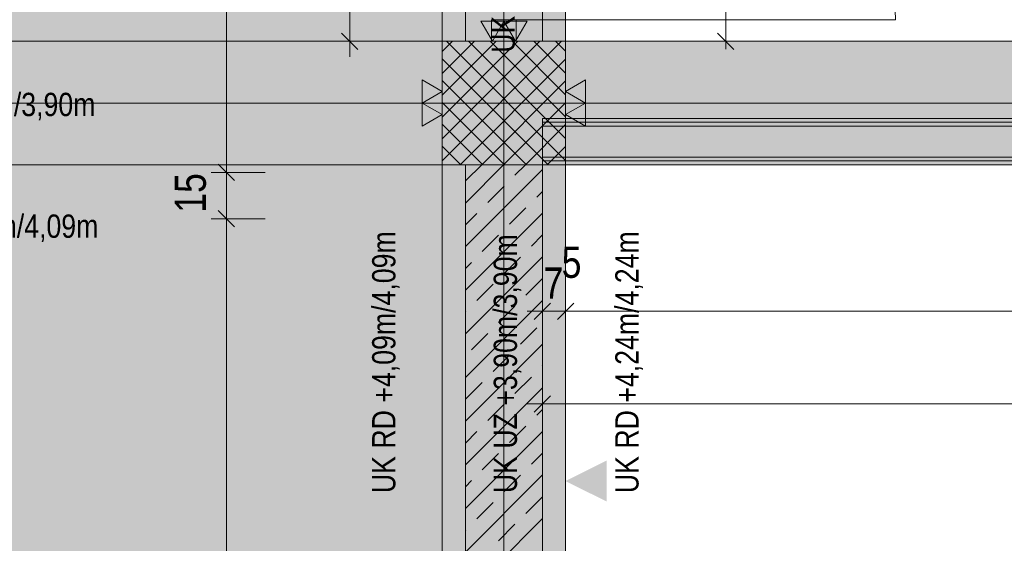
# Model space of a CAD drawing. Extents: x -620 to 300, y 62 to 1162.
# Tile 14 of 93: x -488 to -424, y 356 to 390. Entities that reach past the tile are written whole.
import ezdxf
from ezdxf.lldxf.tags import DXFTag

# ---------------------------------------------------------------- set-up
doc = ezdxf.new("R2010")
doc.units = 0
doc.layers.get('0').update_dxf_attribs({"lineweight": 13})
for name, color, linetype, lineweight, true_color in [('00 -Bauelemente -Dämmung innen', 7, 'Continuous', 9, 0xff7fe6), ('00 -Bauelemente -Gipskarton', 7, 'Continuous', 9, 0xff7fe6), ('00_Beschriftung UZ', 3, 'Continuous', 35, 0x00ff00), ('30 -33 Aussenwände- 3 Aussenstützen', 7, 'Continuous', 50, 0x0000dd), ('30 -34 Innenwände- 1 tragend', 7, 'Continuous', 13, 0xdd0806), ('30 -34 Innenwände- 2 nichttragend', 7, 'Continuous', 18, 0xff7fe6), ('30 -34 Innenwände- 4 Türen_Fenster', 7, 'Continuous', 15, 0x9955ff), ('30 -35 Decken- 1 Konstruktion-Träger- Stahlbeton', 7, 'Continuous', 13, 0x33aa00), ('70 -72 Beschriftung- 2 Beschriftung Bauteile', 7, 'Continuous', 9, 0x9999ff), ('70 -76 Bemaßung- 2 Allgemein', 9, 'Continuous', 5, 0x808080), ('E_Leerrohr_Detailnummer', 1, 'Continuous', 25, 0xff0000), ('iwb_Layout BA_Markierung', 7, 'Continuous', 9, 0xbadcdc), ('iwb_Schraffur_F90_feuerbestaendig', 1, 'Continuous', 13, 0xff0000), ('iwb_Schraffur_Unterzug', 7, 'Continuous', 5, 0xffffcc), ('iwb_Sichtbeton', 2, 'Continuous', 50, 0xffff00), ('iwb_Sichtbeton-Shading', 2, 'Continuous', 50, 0xffff00)]:
    doc.layers.add(name, color=color, linetype=linetype, lineweight=lineweight, true_color=true_color)
doc.layers.add('70 -71 Achsen- 1 Gebäudeachsen', color=7, linetype='STRICHPUNKT2-A06G94JT8I', lineweight=18)
doc.styles.get("Standard").update_dxf_attribs({"font": 'ARIALN.TTF'})
tags = doc.linetypes.add('fein_strichliert-A06G94JU8I', pattern=[4, 1, -2, 1]).pattern_tags.tags
tags[8:9] = [DXFTag(74, 4), DXFTag(75, 0), DXFTag(340, '0'), DXFTag(46, 0.0), DXFTag(50, 0.0), DXFTag(44, 0.0), DXFTag(45, 0.0)]
tags[6:7] = [DXFTag(74, 4), DXFTag(75, 0), DXFTag(340, '0'), DXFTag(46, 0.0), DXFTag(50, 0.0), DXFTag(44, 0.0), DXFTag(45, 0.0)]
tags[4:5] = [DXFTag(74, 4), DXFTag(75, 0), DXFTag(340, '0'), DXFTag(46, 0.0), DXFTag(50, 0.0), DXFTag(44, 0.0), DXFTag(45, 0.0)]
tags = doc.linetypes.add('STRICHPUNKT2-A06G94JT8I', pattern=[12.7, 6.35, -3.175, 0, -3.175]).pattern_tags.tags
tags[10:11] = [DXFTag(74, 4), DXFTag(75, 0), DXFTag(340, '0'), DXFTag(46, 0.0), DXFTag(50, 0.0), DXFTag(44, 0.0), DXFTag(45, 0.0)]
tags[8:9] = [DXFTag(74, 4), DXFTag(75, 0), DXFTag(340, '0'), DXFTag(46, 0.0), DXFTag(50, 0.0), DXFTag(44, 0.0), DXFTag(45, 0.0)]
tags[6:7] = [DXFTag(74, 4), DXFTag(75, 0), DXFTag(340, '0'), DXFTag(46, 0.0), DXFTag(50, 0.0), DXFTag(44, 0.0), DXFTag(45, 0.0)]
tags[4:5] = [DXFTag(74, 4), DXFTag(75, 0), DXFTag(340, '0'), DXFTag(46, 0.0), DXFTag(50, 0.0), DXFTag(44, 0.0), DXFTag(45, 0.0)]

# ---------------------------------------------------------------- blocks, each defined once
blk = doc.blocks.new('Shading-A06G94F78I', base_point=(-458.376, 320.614))
at = {"layer": 'iwb_Sichtbeton-Shading', "color": 51, "true_color": 0xffff7f}
for points in [[(-458.376, 320.614), (-458.976, 320.614), (-458.376, 380.614), (-458.976, 380.614)], [(-453.376, 320.614), (-453.976, 320.614), (-453.376, 380.614), (-453.976, 380.614)]]:
    blk.add_solid(points, dxfattribs=at)
blk = doc.blocks.new('Polygon-A06G94JL8I')
at = {"color": 0, "linetype": 'ByBlock', "lineweight": -2, "ltscale": 0.13}
blk.add_solid([(-459.485, 86.607), (-538.631, 86.396), (-459.318, 1083.814), (-538.631, 1083.814)], dxfattribs=at)
blk = doc.blocks.new('Referenz-A06G94JV8I')
at = {"layer": '00 -Bauelemente -Dämmung innen', "color": 0, "linetype": 'Continuous', "lineweight": -2, "ltscale": 0.13}
for p, q in [((-295.177, 383.114), (-453.677, 383.114)), ((-295.177, 381.114), (-453.677, 381.114))]:
    blk.add_line(p, q, dxfattribs=at)
at = {"layer": '00 -Bauelemente -Gipskarton', "color": 0, "linetype": 'Continuous', "lineweight": -2, "ltscale": 0.13}
for p, q in [((-295.177, 383.614), (-453.677, 383.614)), ((-295.177, 383.364), (-453.677, 383.364)), ((-295.177, 383.114), (-453.677, 383.114)), ((-295.177, 381.114), (-453.677, 381.114)), ((-295.177, 380.864), (-453.677, 380.864)), ((-295.177, 380.614), (-453.677, 380.614))]:
    blk.add_line(p, q, dxfattribs=at)
at = {"layer": '00_Beschriftung UZ', "color": 0, "lineweight": -2}
for points in [[(-462.848, 358.78), (-460.177, 360.112), (-462.846, 361.45)], [(-457.507, 358.78), (-460.177, 360.112), (-457.508, 361.45)], [(-454.848, 358.78), (-452.177, 360.112), (-454.846, 361.45)], [(-449.507, 358.78), (-452.177, 360.112), (-449.508, 361.45)]]:
    blk.add_solid(points, dxfattribs=at)
at = {"layer": '30 -33 Aussenwände- 3 Aussenstützen', "color": 0, "lineweight": -2}
for p, q in [((-460.177, 387.947), (-459.511, 388.614)), ((-460.177, 386.533), (-458.096, 388.614)), ((-460.177, 385.118), (-456.682, 388.614)), ((-460.177, 383.704), (-455.268, 388.614)), ((-460.177, 382.29), (-453.854, 388.614)), ((-460.177, 380.876), (-452.44, 388.614)), ((-459.894, 388.614), (-452.177, 380.897)), ((-458.48, 388.614), (-452.177, 382.311)), ((-457.066, 388.614), (-452.177, 383.725)), ((-455.652, 388.614), (-452.177, 385.139)), ((-454.237, 388.614), (-452.177, 386.554)), ((-452.823, 388.614), (-452.177, 387.968)), ((-460.177, 387.483), (-453.308, 380.614)), ((-459.025, 380.614), (-452.177, 387.462)), ((-460.177, 386.068), (-454.723, 380.614)), ((-457.611, 380.614), (-452.177, 386.047)), ((-456.177, 385.614), (-456.177, 383.614)), ((-460.177, 384.654), (-456.137, 380.614)), ((-457.177, 384.614), (-455.177, 384.614)), ((-456.197, 380.614), (-452.177, 384.633)), ((-460.177, 383.24), (-457.551, 380.614)), ((-454.783, 380.614), (-452.177, 383.219)), ((-460.177, 381.826), (-458.965, 380.614)), ((-453.368, 380.614), (-452.177, 381.805))]:
    blk.add_line(p, q, dxfattribs=at)
at = {"layer": '30 -33 Aussenwände- 3 Aussenstützen', "color": 0, "linetype": 'Continuous', "lineweight": -2, "ltscale": 0.13}
for p, q in [((-452.177, 388.614), (-460.177, 388.614)), ((-460.177, 388.614), (-460.177, 380.614)), ((-452.177, 380.614), (-452.177, 388.614)), ((-460.177, 380.614), (-452.177, 380.614))]:
    blk.add_line(p, q, dxfattribs=at)
at = {"layer": '30 -34 Innenwände- 1 tragend', "color": 0, "linetype": 'Continuous', "lineweight": -2, "ltscale": 0.13}
for p, q in [((-458.677, 388.614), (-453.677, 388.614)), ((-458.677, 388.614), (-453.677, 388.614)), ((-458.677, 388.614), (-453.677, 388.614)), ((-458.677, 380.614), (-453.677, 380.614)), ((-458.677, 380.614), (-458.677, 328.614)), ((-453.677, 380.614), (-453.677, 328.614))]:
    blk.add_line(p, q, dxfattribs=at)
at = {"layer": '30 -34 Innenwände- 1 tragend', "color": 0, "lineweight": -2}
for p, q in [((-458.677, 378.133), (-456.197, 380.614)), ((-458.677, 378.133), (-456.197, 380.614)), ((-458.677, 380.614), (-458.677, 328.614)), ((-458.677, 375.305), (-453.677, 380.305)), ((-458.677, 375.305), (-453.677, 380.305)), ((-458.642, 379.583), (-457.611, 380.614)), ((-458.642, 379.583), (-457.611, 380.614)), ((-455.46, 379.937), (-454.783, 380.614)), ((-455.46, 379.937), (-454.783, 380.614)), ((-453.677, 380.614), (-453.677, 328.614)), ((-457.228, 378.169), (-456.167, 379.229)), ((-457.228, 378.169), (-456.167, 379.229)), ((-454.046, 378.522), (-453.677, 378.89)), ((-454.046, 378.522), (-453.677, 378.89)), ((-455.813, 376.755), (-454.753, 377.815)), ((-455.813, 376.755), (-454.753, 377.815)), ((-458.677, 372.476), (-453.677, 377.476)), ((-458.677, 372.476), (-453.677, 377.476)), ((-458.677, 376.719), (-457.935, 377.462)), ((-458.677, 376.719), (-457.935, 377.462)), ((-457.581, 374.987), (-456.52, 376.047)), ((-457.581, 374.987), (-456.52, 376.047)), ((-454.399, 375.34), (-453.677, 376.062)), ((-454.399, 375.34), (-453.677, 376.062)), ((-458.677, 369.648), (-453.677, 374.648)), ((-458.677, 369.648), (-453.677, 374.648)), ((-456.167, 373.573), (-455.106, 374.633)), ((-456.167, 373.573), (-455.106, 374.633)), ((-458.677, 373.89), (-458.288, 374.28)), ((-458.677, 373.89), (-458.288, 374.28)), ((-454.753, 372.158), (-453.692, 373.219)), ((-454.753, 372.158), (-453.692, 373.219)), ((-457.935, 371.805), (-456.874, 372.865)), ((-457.935, 371.805), (-456.874, 372.865)), ((-458.677, 366.819), (-453.677, 371.819)), ((-458.677, 366.819), (-453.677, 371.819)), ((-456.52, 370.391), (-455.46, 371.451)), ((-456.52, 370.391), (-455.46, 371.451)), ((-458.677, 371.062), (-458.642, 371.098)), ((-458.677, 371.062), (-458.642, 371.098)), ((-455.106, 368.976), (-454.046, 370.037)), ((-455.106, 368.976), (-454.046, 370.037)), ((-458.288, 368.623), (-457.228, 369.683)), ((-458.288, 368.623), (-457.228, 369.683)), ((-458.677, 363.991), (-453.677, 368.991)), ((-458.677, 363.991), (-453.677, 368.991)), ((-456.874, 367.209), (-455.813, 368.269)), ((-456.874, 367.209), (-455.813, 368.269)), ((-453.692, 367.562), (-453.677, 367.577)), ((-453.692, 367.562), (-453.677, 367.577)), ((-455.46, 365.794), (-454.399, 366.855)), ((-455.46, 365.794), (-454.399, 366.855)), ((-458.677, 361.163), (-453.677, 366.163)), ((-458.677, 361.163), (-453.677, 366.163)), ((-458.642, 365.441), (-457.581, 366.501)), ((-458.642, 365.441), (-457.581, 366.501)), ((-457.228, 364.027), (-456.167, 365.087)), ((-457.228, 364.027), (-456.167, 365.087)), ((-454.046, 364.38), (-453.677, 364.748)), ((-454.046, 364.38), (-453.677, 364.748)), ((-455.813, 362.612), (-454.753, 363.673)), ((-455.813, 362.612), (-454.753, 363.673)), ((-458.677, 358.334), (-453.677, 363.334)), ((-458.677, 358.334), (-453.677, 363.334)), ((-458.677, 362.577), (-457.935, 363.32)), ((-458.677, 362.577), (-457.935, 363.32)), ((-457.581, 360.845), (-456.52, 361.905)), ((-457.581, 360.845), (-456.52, 361.905)), ((-454.399, 361.198), (-453.677, 361.92)), ((-454.399, 361.198), (-453.677, 361.92)), ((-458.677, 355.506), (-453.677, 360.506)), ((-458.677, 355.506), (-453.677, 360.506)), ((-456.167, 359.43), (-455.106, 360.491)), ((-456.167, 359.43), (-455.106, 360.491)), ((-458.677, 359.748), (-458.288, 360.138)), ((-458.677, 359.748), (-458.288, 360.138)), ((-454.753, 358.016), (-453.692, 359.077)), ((-454.753, 358.016), (-453.692, 359.077)), ((-457.935, 357.663), (-456.874, 358.723)), ((-457.935, 357.663), (-456.874, 358.723)), ((-458.677, 352.677), (-453.677, 357.677)), ((-458.677, 352.677), (-453.677, 357.677)), ((-456.52, 356.248), (-455.46, 357.309)), ((-456.52, 356.248), (-455.46, 357.309)), ((-458.677, 356.92), (-458.642, 356.956)), ((-458.677, 356.92), (-458.642, 356.956))]:
    blk.add_line(p, q, dxfattribs=at)
at = {"layer": '30 -34 Innenwände- 2 nichttragend', "color": 0, "linetype": 'Continuous', "lineweight": -2, "ltscale": 0.13}
for p, q in [((-453.677, 383.614), (-453.677, 380.614)), ((-295.177, 383.614), (-453.677, 383.614)), ((-295.177, 380.614), (-453.677, 380.614))]:
    blk.add_line(p, q, dxfattribs=at)
at = {"layer": '30 -34 Innenwände- 4 Türen_Fenster', "color": 0, "linetype": 'fein_strichliert-A06G94JU8I', "lineweight": -2, "ltscale": 0.13}
for p, q in [((-458.677, 440.614), (-458.677, 388.614)), ((-453.677, 440.614), (-453.677, 388.614)), ((-455.377, 390.014), (-430.777, 390.014))]:
    blk.add_line(p, q, dxfattribs=at)
at = {"layer": '30 -34 Innenwände- 4 Türen_Fenster', "color": 0, "linetype": 'Continuous', "lineweight": -2, "ltscale": 0.13}
for p, q in [((-456.977, 388.614), (-456.977, 390.014)), ((-456.977, 390.014), (-455.377, 390.014)), ((-455.377, 390.014), (-455.377, 388.614)), ((-455.377, 388.614), (-456.977, 388.614))]:
    blk.add_line(p, q, dxfattribs=at)
at = {"layer": '30 -34 Innenwände- 4 Türen_Fenster', "color": 0, "linetype": 'fein_strichliert-A06G94JU8I', "lineweight": -2, "ltscale": 0.13}
blk.add_ellipse((-455.377, 390.014), major_axis=(24.6, 0), ratio=1, start_param=0, end_param=1.570796, dxfattribs=at)
at = {"layer": '30 -35 Decken- 1 Konstruktion-Träger- Stahlbeton', "color": 0, "linetype": 'fein_strichliert-A06G94JU8I', "lineweight": -2, "ltscale": 0.13}
for p, q in [((-460.177, 223.614), (-460.177, 605.614)), ((-452.177, 223.614), (-452.177, 605.614)), ((-460.177, 388.614), (-539.606, 388.614)), ((-452.177, 388.614), (34.823, 388.614)), ((-460.177, 380.614), (-539.606, 380.614)), ((-452.177, 380.614), (34.823, 380.614))]:
    blk.add_line(p, q, dxfattribs=at)
at = {"layer": '30 -35 Decken- 1 Konstruktion-Träger- Stahlbeton', "color": 0, "lineweight": -2}
for p, q in [((-460.177, 380.614), (-460.177, 388.614)), ((-452.177, 388.614), (-452.177, 380.614))]:
    blk.add_line(p, q, dxfattribs=at)
at = {"layer": '70 -71 Achsen- 1 Gebäudeachsen', "color": 0, "linetype": 'STRICHPUNKT2-A06G94JT8I', "lineweight": -2, "ltscale": 0.13}
for p, q in [((-456.177, 1084.554), (-456.177, 85.114)), ((-539.606, 384.614), (75.163, 384.614))]:
    blk.add_line(p, q, dxfattribs=at)
at = {"layer": '70 -72 Beschriftung- 2 Beschriftung Bauteile', "color": 0, "lineweight": -2}
for p, q in [((-456.927, 388.614), (-457.677, 389.913)), ((-457.677, 389.913), (-456.177, 389.913)), ((-456.177, 389.913), (-456.927, 388.614)), ((-455.427, 388.614), (-456.177, 389.913)), ((-456.177, 389.913), (-454.677, 389.913)), ((-454.677, 389.913), (-455.427, 388.614)), ((-461.476, 386.114), (-460.177, 385.364)), ((-461.476, 384.614), (-461.476, 386.114)), ((-452.177, 385.364), (-450.878, 386.114)), ((-450.878, 386.114), (-450.878, 384.614)), ((-460.177, 385.364), (-461.476, 384.614)), ((-450.878, 384.614), (-452.177, 385.364)), ((-461.476, 384.614), (-460.177, 383.864)), ((-461.476, 383.114), (-461.476, 384.614)), ((-452.177, 383.864), (-450.878, 384.614)), ((-450.878, 384.614), (-450.878, 383.114)), ((-460.177, 383.864), (-461.476, 383.114)), ((-450.878, 383.114), (-452.177, 383.864))]:
    blk.add_line(p, q, dxfattribs=at)
for points in [[(-456.927, 388.614), (-457.677, 389.913), (-456.927, 389.913)], [(-456.927, 388.614), (-456.927, 389.913), (-456.177, 389.913)], [(-455.427, 388.614), (-456.177, 389.913), (-455.427, 389.913)], [(-455.427, 388.614), (-455.427, 389.913), (-454.677, 389.913)], [(-461.476, 384.614), (-461.476, 386.114), (-460.177, 385.364)], [(-450.878, 384.614), (-452.177, 385.364), (-450.878, 386.114)], [(-461.476, 383.114), (-461.476, 384.614), (-460.177, 383.864)], [(-450.878, 383.114), (-452.177, 383.864), (-450.878, 384.614)]]:
    blk.add_solid(points, dxfattribs=at)
at = {"layer": '70 -76 Bemaßung- 2 Allgemein', "color": 0, "linetype": 'Continuous', "lineweight": -2, "ltscale": 0.13}
for p, q in [((-474.177, 381.174), (-474.177, 439.553)), ((-466.177, 389.674), (-466.177, 439.553)), ((-441.785, 389.674), (-441.785, 399.553)), ((-466.177, 387.614), (-466.177, 389.674)), ((-441.785, 388.114), (-441.785, 389.674)), ((-465.647, 388.083), (-466.708, 389.144)), ((-441.254, 388.083), (-442.316, 389.144)), ((-463.677, 388.614), (-467.177, 388.614)), ((-443.785, 388.614), (-440.785, 388.614)), ((-474.177, 381.174), (-474.177, 382.234)), ((-474.177, 379.114), (-474.177, 381.174)), ((-474.177, 379.114), (-474.177, 381.174)), ((-471.677, 380.114), (-475.177, 380.114)), ((-471.677, 380.114), (-475.177, 380.114)), ((-473.647, 379.583), (-474.708, 380.644)), ((-473.647, 379.583), (-474.708, 380.644)), ((-474.177, 377.114), (-474.177, 380.114)), ((-474.708, 377.644), (-473.647, 376.583)), ((-474.708, 377.644), (-473.647, 376.583)), ((-474.177, 378.114), (-474.177, 376.053)), ((-474.177, 378.114), (-474.177, 376.053)), ((-471.677, 377.114), (-475.177, 377.114)), ((-471.677, 377.114), (-475.177, 377.114)), ((-474.177, 376.053), (-474.177, 374.993)), ((-474.177, 329.674), (-474.177, 376.053)), ((-453.677, 373.614), (-453.677, 370.114)), ((-452.177, 373.614), (-452.177, 370.114)), ((-452.177, 373.614), (-452.177, 370.114)), ((-454.208, 370.583), (-453.147, 371.644)), ((-452.708, 370.583), (-451.647, 371.644)), ((-451.647, 371.644), (-452.708, 370.583)), ((-454.677, 371.114), (-452.617, 371.114)), ((-453.238, 371.114), (-452.617, 371.114)), ((-451.177, 371.114), (-453.238, 371.114)), ((-453.177, 371.114), (-451.117, 371.114)), ((-296.238, 371.114), (-451.117, 371.114)), ((-453.677, 367.614), (-453.677, 364.114)), ((-454.208, 364.583), (-453.147, 365.644)), ((-454.677, 365.114), (-452.617, 365.114)), ((-251.438, 365.114), (-452.617, 365.114))]:
    blk.add_line(p, q, dxfattribs=at)
at = {"layer": '00_Beschriftung UZ', "color": 0, "linetype": 'ByBlock', "lineweight": -2, "ltscale": 0.13, "char_height": 1.51033, "attachment_point": 1, "rotation": 90}
for s, insert in [('{\\fArial Narrow;UK UZ +3,90m/3,90m}', (-456.982, 387.873)), ('{\\fArial Narrow;UK RD +4,09m/4,09m}', (-464.728, 359.33)), ('{\\fArial Narrow;UK UZ +3,90m/3,90m}', (-456.84, 359.33)), ('{\\fArial Narrow;UK RD +4,24m/4,24m}', (-448.953, 359.33))]:
    blk.add_mtext(s, dxfattribs=dict(at, insert=insert))
at = {"layer": '00_Beschriftung UZ', "color": 0, "linetype": 'ByBlock', "lineweight": -2, "ltscale": 0.13, "char_height": 1.51033, "attachment_point": 1}
for s, insert in [('{\\fArial Narrow;UK UZ +3,90m/3,90m}', (-499.459, 385.276)), ('{\\fArial Narrow;UK RD +4,09m/4,09m}', (-499.459, 377.389))]:
    blk.add_mtext(s, dxfattribs=dict(at, insert=insert))
at = {"layer": '70 -76 Bemaßung- 2 Allgemein', "color": 0, "linetype": 'Continuous', "lineweight": -2, "ltscale": 0.13, "insert": (-477.528, 377.502), "char_height": 2.01377, "attachment_point": 1, "rotation": 90}
blk.add_mtext('{\\fArial Narrow;15}', dxfattribs=at)
at = {"layer": '70 -76 Bemaßung- 2 Allgemein', "color": 0, "linetype": 'Continuous', "lineweight": -2, "ltscale": 0.13, "char_height": 2.01377, "attachment_point": 1}
for s, insert in [('{\\fArial Narrow;5}', (-452.43, 375.298)), ('{\\fArial Narrow;7}', (-453.608, 373.956))]:
    blk.add_mtext(s, dxfattribs=dict(at, insert=insert))
blk = doc.blocks.new('Referenz-A06G94JX8I')
at = {"layer": 'iwb_Schraffur_F90_feuerbestaendig', "linetype": 'Continuous', "ltscale": 0.13}
blk.add_hatch(color=256, dxfattribs=at).paths.add_polyline_path([(-458.676, 320.614), (-458.676, 380.614), (-458.676, 388.614), (-456.976, 388.614), (-456.976, 390.014), (-455.376, 390.014), (-455.376, 388.614), (-453.729, 388.614), (-453.729, 380.614), (-453.676, 380.614), (-453.676, 320.614)])
at = {"layer": 'iwb_Schraffur_Unterzug', "linetype": 'Continuous', "ltscale": 0.13}
for points in [[(-460.176, 223.692), (-460.176, 440.614), (-452.176, 223.692), (-452.176, 440.614)], [(-460.176, 223.614), (-460.176, 394.614), (-452.176, 223.614), (-452.176, 394.614)], [(-449.076, 388.614), (-449.076, 380.614), (-539.606, 380.614)], [(-449.076, 388.614), (-539.606, 380.614), (-539.606, 387.16)], [(-449.076, 388.614), (-539.606, 387.16), (-539.606, 388.614)], [(-449.076, 388.614), (-539.606, 388.614), (75.163, 388.614)], [(-452.176, 388.614), (75.163, 388.614), (75.163, 384.318)], [(-452.176, 388.614), (75.163, 384.318), (75.163, 380.614)], [(-452.176, 388.614), (75.163, 380.614), (-452.176, 380.614)], [(-449.076, 388.614), (75.163, 388.614), (42.824, 388.614)]]:
    blk.add_solid(points, dxfattribs=at)
at = {"layer": 'iwb_Sichtbeton', "linetype": 'Continuous', "ltscale": 0.5}
for points in [[(-458.376, 320.614), (-458.976, 320.614), (-458.376, 380.614), (-458.976, 380.614)], [(-453.376, 320.614), (-453.976, 320.614), (-453.376, 380.614), (-453.976, 380.614)]]:
    blk.add_solid(points, dxfattribs=at)
blk = doc.blocks.new('Einzeiliger Text-A06G94KJ8I')
at = {"color": 0, "lineweight": -2, "insert": (-482.164, 323.018), "char_height": 7, "attachment_point": 1, "rotation": 90}
blk.add_mtext('{\\fArial Narrow;Detail 70}', dxfattribs=at)
blk = doc.blocks.new('Einzeiliger Text-A06G94KT8I')
at = {"color": 0, "lineweight": -2, "insert": (-431.856, 321.652), "char_height": 7, "attachment_point": 1, "rotation": 90}
blk.add_mtext('{\\fArial Narrow;Detail 20}', dxfattribs=at)

msp = doc.modelspace()

# ---------------------------------------------------------------- block references
at = {"color": 8, "lineweight": 13, "ltscale": 0.13, "true_color": 0x808080}
msp.add_blockref('Referenz-A06G94JV8I', (0, 0), dxfattribs=at)
at = {"color": 8, "lineweight": 25, "ltscale": 0.25, "true_color": 0x808080}
msp.add_blockref('Referenz-A06G94JX8I', (0, 0), dxfattribs=at)
msp.add_blockref('Shading-A06G94F78I', (-458.376, 320.614))
at = {"layer": 'E_Leerrohr_Detailnummer', "ltscale": 0.25}
for name in ['Einzeiliger Text-A06G94KJ8I', 'Einzeiliger Text-A06G94KT8I']:
    msp.add_blockref(name, (0, 0), dxfattribs=at)
at = {"layer": 'iwb_Layout BA_Markierung', "ltscale": 0.13}
msp.add_blockref('Polygon-A06G94JL8I', (0, 0), dxfattribs=at)

doc.saveas('drawing.dxf')
